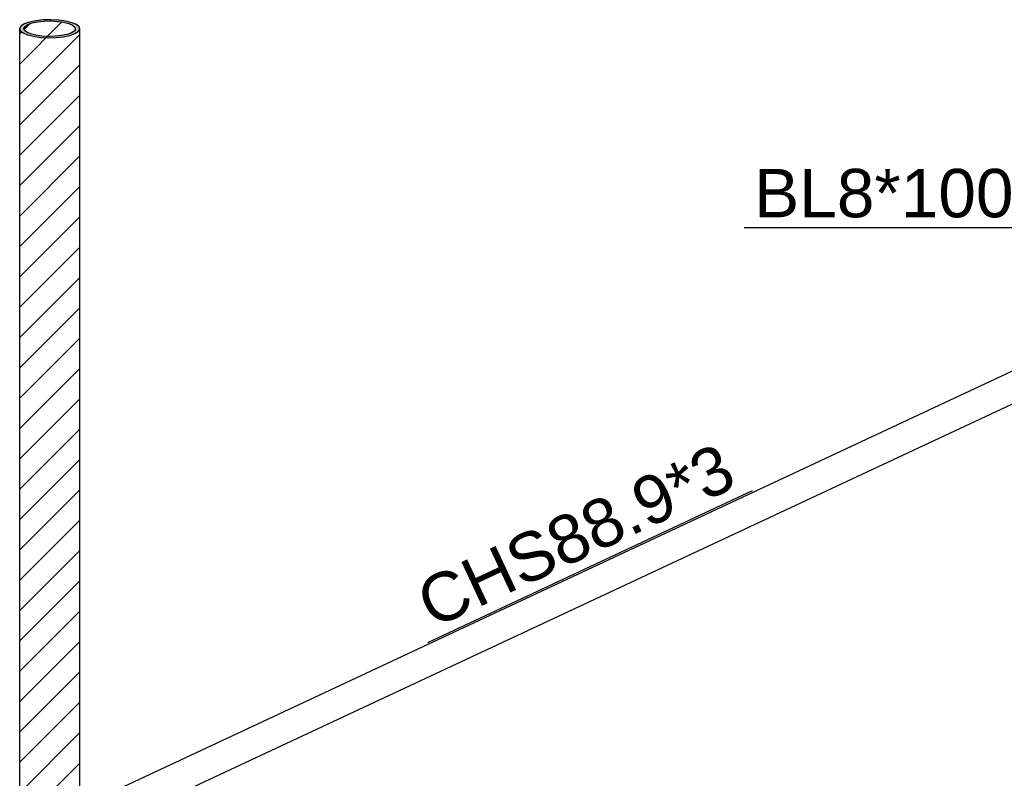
# Model space of a CAD drawing. Header units: millimetres. Extents: x 0 to 142951, y 0 to 27942.
# Tile 9 of 70: x 33211 to 36126, y 8019 to 10264. Entities that reach past the tile are written whole.
import ezdxf

# ---------------------------------------------------------------- set-up
doc = ezdxf.new("R2010")
doc.units = ezdxf.units.MM
doc.styles.add('Arial', font='ARIAL.TTF', dxfattribs={"height": 0.2})

# ---------------------------------------------------------------- blocks, each defined once
blk = doc.blocks.new('Part-65890 - 51816')
at = {"color": 7}
for p, q in [((36376, 9321), (36430.6, 9346.6)), ((36430.6, 9346.6), (36441.2, 9342.2)), ((36441.2, 9342.2), (36453.3, 9330.6)), ((36453.3, 9330.6), (36461.4, 9315.3)), ((33458.6, 7966.8), (36369.4, 9327.5)), ((36368.4, 9322.5), (36369.4, 9323)), ((36368.4, 9322.5), (36372.2, 9322.6)), ((36372.2, 9322.6), (36376, 9321)), ((36461.4, 9315.3), (36464.2, 9298.5)), ((36464.2, 9298.5), (36461.4, 9282.9)), ((36453.3, 9270.7), (36441.2, 9263.8)), ((36461.4, 9282.9), (36453.3, 9270.7)), ((33444.6, 7863), (36441.2, 9263.8)), ((33409.7, 7934.3), (33464.4, 7959.9)), ((33463.4, 7960.3), (33464.4, 7959.9)), ((33409.7, 7931.5), (33409.7, 7934.3)), ((33420.3, 7929.9), (33409.7, 7934.3)), ((33409.7, 7931.5), (33419.3, 7927.4)), ((33432.4, 7918.4), (33420.3, 7929.9)), ((33419.3, 7927.4), (33430.6, 7916.7)), ((33430.6, 7916.7), (33438.2, 7902.4)), ((33440.5, 7903.1), (33432.4, 7918.4)), ((33438.2, 7902.4), (33440.8, 7886.8)), ((33443.3, 7886.3), (33440.5, 7903.1)), ((33438.2, 7872.2), (33433.5, 7865.1)), ((33436.4, 7864.5), (33440.5, 7870.6)), ((33440.8, 7886.8), (33438.2, 7872.2)), ((33440.5, 7870.6), (33443.3, 7886.3)), ((33433.3, 7865.1), (33433.6, 7865.2))]:
    blk.add_line(p, q, dxfattribs=at)
blk = doc.blocks.new('Mark-67818 - 51816')
at = {"color": 136}
for p in [(35355.7, 9649.3), (36412.7, 9390)]:
    blk.add_line(p, (36183.2, 9649.3), dxfattribs=at)
at = {"color": 30, "style": 'Arial'}
blk.add_text('BL8*100', height=143.26, dxfattribs=at).set_placement((35385.7, 9679.3))
blk = doc.blocks.new('Mark-67819 - 51816')
at = {"color": 136}
for p in [(35355.7, 9649.3), (36422.9, 9429.5)]:
    blk.add_line(p, (36183.2, 9649.3), dxfattribs=at)
at = {"color": 30, "style": 'Arial'}
blk.add_text('BL8*100', height=143.26, dxfattribs=at).set_placement((35385.7, 9679.3))
blk = doc.blocks.new('Mark-67840 - 51816')
at = {"color": 136}
blk.add_line((34419.5, 8421.5), (35380.5, 8870.7), dxfattribs=at)
at = {"color": 30, "style": 'Arial'}
blk.add_text('CHS88.9*3', height=143.26, rotation=25.0554, dxfattribs=at).set_placement((34434, 8461.4))

msp = doc.modelspace()

# ---------------------------------------------------------------- hatches: boundary and pattern name
h = msp.add_hatch(color=6)
h.paths.add_polyline_path([(33375, 10222.8), (33384.9, 10229.1), (33389, 10236), (33387.1, 10242.9), (33379.2, 10249.5), (33366, 10255.2), (33348.3, 10259.8), (33327.3, 10262.7), (33304.5, 10264), (33281.3, 10263.4), (33259.5, 10261), (33240.4, 10257.1), (33225.4, 10251.7), (33215.5, 10245.4), (33211.4, 10238.6), (33213.3, 10231.6), (33221.2, 10225), (33234.4, 10219.3), (33252.1, 10214.8), (33273.1, 10211.8), (33295.9, 10210.6), (33319.1, 10211.1), (33340.9, 10213.5), (33360, 10217.5)])
h.paths.add_polyline_path([(33335.2, 10216.8), (33316.4, 10214.8), (33296.5, 10214.3), (33276.9, 10215.4), (33258.9, 10217.9), (33243.7, 10221.8), (33232.3, 10226.8), (33225.5, 10232.4), (33223.9, 10238.4), (33227.4, 10244.3), (33235.9, 10249.7), (33248.8, 10254.3), (33265.2, 10257.7), (33284, 10259.7), (33303.9, 10260.2), (33323.5, 10259.1), (33341.5, 10256.6), (33356.8, 10252.7), (33368.1, 10247.8), (33374.9, 10242.1), (33376.5, 10236.2), (33373, 10230.3), (33364.5, 10224.8), (33351.6, 10220.3)])
h = msp.add_hatch()
h.set_pattern_fill('ANSI31', color=96, scale=20, style=0)
h.paths.add_polyline_path([(33295.9, 7860.5), (33301.7, 7860.6), (33319.1, 7861), (33319.2, 7861), (33340.9, 7863.4), (33341.1, 7863.4), (33360, 7867.3), (33360.3, 7867.4), (33365, 7869.1), (33371.2, 7870.4), (33374.9, 7870.6), (33376.5, 7870.7), (33378.7, 7870.8), (33380.7, 7870.6), (33380.7, 7874.9), (33382.2, 7877.1), (33384.9, 7878.8), (33385.3, 7879.1), (33389, 7885.2), (33389, 10236), (33384.9, 10229.1), (33376.5, 10223.8), (33376.5, 10236.2), (33374.9, 10242.1), (33368.1, 10247.8), (33356.8, 10252.7), (33341.5, 10256.6), (33323.5, 10259.1), (33303.9, 10260.2), (33284, 10259.7), (33265.2, 10257.7), (33248.8, 10254.3), (33235.9, 10249.7), (33227.4, 10244.3), (33223.9, 10238.4), (33223.9, 10223.8), (33221.2, 10225), (33213.3, 10231.6), (33211.4, 10238.6), (33211.4, 7886.8), (33212.8, 7881.6), (33213.3, 7881.2), (33220.7, 7875), (33221.2, 7874.8), (33227.4, 7872.1), (33234, 7869.2), (33235.9, 7868.7), (33248.8, 7865.5), (33251.8, 7864.7), (33265.2, 7862.8), (33272.9, 7861.7), (33284, 7861.1)])

# ---------------------------------------------------------------- linework, layer by layer
for p, q in [((33259.5, 10261), (33240.4, 10257.1)), ((33281.3, 10263.4), (33259.5, 10261)), ((33304.5, 10264), (33281.3, 10263.4)), ((33327.3, 10262.7), (33304.5, 10264)), ((33348.3, 10259.8), (33327.3, 10262.7)), ((33215.5, 10245.4), (33211.4, 10238.6)), ((33211.4, 10238.6), (33213.3, 10231.6)), ((33213.3, 10231.6), (33221.2, 10225)), ((33225.4, 10251.7), (33215.5, 10245.4)), ((33223.9, 10238.4), (33227.4, 10244.3)), ((33225.5, 10232.4), (33223.9, 10238.4)), ((33240.4, 10257.1), (33225.4, 10251.7)), ((33232.3, 10226.8), (33225.5, 10232.4)), ((33227.4, 10244.3), (33235.9, 10249.7)), ((33235.9, 10249.7), (33248.8, 10254.3)), ((33248.8, 10254.3), (33265.2, 10257.7)), ((33265.2, 10257.7), (33284, 10259.7)), ((33284, 10259.7), (33303.9, 10260.2)), ((33303.9, 10260.2), (33323.5, 10259.1)), ((33323.5, 10259.1), (33341.5, 10256.6)), ((33341.5, 10256.6), (33356.8, 10252.7)), ((33366, 10255.2), (33348.3, 10259.8)), ((33356.8, 10252.7), (33368.1, 10247.8)), ((33379.2, 10249.5), (33366, 10255.2)), ((33368.1, 10247.8), (33374.9, 10242.1)), ((33376.5, 10236.2), (33373, 10230.3)), ((33374.9, 10242.1), (33376.5, 10236.2)), ((33387.1, 10242.9), (33379.2, 10249.5)), ((33384.9, 10229.1), (33389, 10236)), ((33389, 10236), (33387.1, 10242.9)), ((33221.2, 10225), (33234.4, 10219.3)), ((33243.7, 10221.8), (33232.3, 10226.8)), ((33234.4, 10219.3), (33252.1, 10214.8)), ((33258.9, 10217.9), (33243.7, 10221.8)), ((33252.1, 10214.8), (33273.1, 10211.8)), ((33276.9, 10215.4), (33258.9, 10217.9)), ((33273.1, 10211.8), (33295.9, 10210.6)), ((33296.5, 10214.3), (33276.9, 10215.4)), ((33295.9, 10210.6), (33319.1, 10211.1)), ((33316.4, 10214.8), (33296.5, 10214.3)), ((33335.2, 10216.8), (33316.4, 10214.8)), ((33319.1, 10211.1), (33340.9, 10213.5)), ((33351.6, 10220.3), (33335.2, 10216.8)), ((33340.9, 10213.5), (33360, 10217.5)), ((33364.5, 10224.8), (33351.6, 10220.3)), ((33360, 10217.5), (33375, 10222.8)), ((33373, 10230.3), (33364.5, 10224.8)), ((33375, 10222.8), (33384.9, 10229.1))]:
    msp.add_line(p, q)
at = {"color": 96}
for p, q in [((33211.4, 7886.8), (33211.4, 10238.6)), ((33389, 7885.2), (33389, 10236))]:
    msp.add_line(p, q, dxfattribs=at)

# ---------------------------------------------------------------- block references
for name in ['Mark-67818 - 51816', 'Mark-67819 - 51816', 'Part-65890 - 51816', 'Mark-67840 - 51816']:
    msp.add_blockref(name, (0, 0))

doc.saveas('drawing.dxf')
